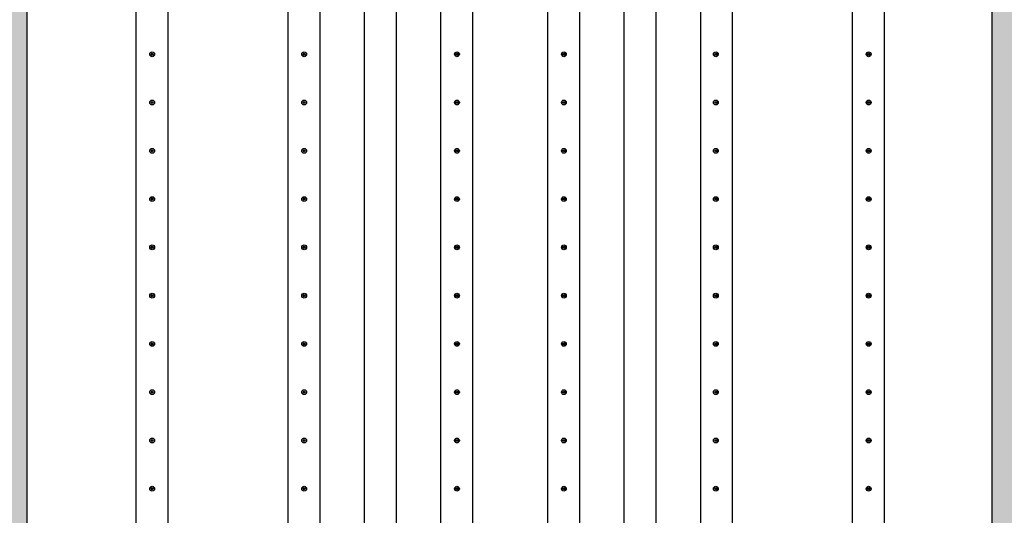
# Model space of a CAD drawing. Header units: millimetres. Extents: x -374129 to 1163271, y -112652 to 695637.
# Tile 74 of 256: x 25643 to 31765, y -38213 to -35133. Entities that reach past the tile are written whole.
import ezdxf
from ezdxf import colors
from ezdxf.entities.mleader import LeaderData, LeaderLine
from ezdxf.math import Vec2, Vec3

# ---------------------------------------------------------------- set-up
doc = ezdxf.new("R2010")
doc.units = ezdxf.units.MM
for name, color, linetype in [('KRT_kreskowanie', 252, 'Continuous'), ('KRT_opisy', 146, 'Continuous'), ('KRT_sciany', 2, 'Continuous'), ('KRT_technologia', 30, 'Continuous')]:
    doc.layers.add(name, color=color, linetype=linetype)
doc.styles.add('WYMIAR', font='romans.shx', dxfattribs={"width": 0.8})

# ---------------------------------------------------------------- blocks, each defined once
blk = doc.blocks.new('sys napowietrzania')
at = {"layer": 'KRT_technologia', "linetype": 'Continuous', "transparency": 33554687, "elevation": -3395.12}
for points in [[(27584.98, -12485.01), (27584.98, -10582.71), (27584.98, -2349.21), (27384.98, -2349.21), (27384.98, -10582.71), (27384.98, -12485.01), (27484.98, -12485.01), (27584.98, -12485.01), (27581.81, -12495.38), (27484.98, -12495.38), (27388.14, -12495.38), (27384.98, -12485.01)], [(28529.98, -12485.01), (28529.98, -10582.71), (28529.98, -2349.21), (28329.98, -2349.21), (28329.98, -10582.71), (28329.98, -12485.01), (28429.98, -12485.01), (28529.98, -12485.01), (28526.81, -12495.38), (28429.98, -12495.38), (28333.14, -12495.38), (28329.98, -12485.01)], [(29004.98, -12485.01), (29004.98, -10582.71), (29004.98, -2349.21), (28804.98, -2349.21), (28804.98, -10582.71), (28804.98, -12485.01), (28904.98, -12485.01), (29004.98, -12485.01), (29001.81, -12495.38), (28904.98, -12495.38), (28808.14, -12495.38), (28804.98, -12485.01)], [(29479.98, -12485.01), (29479.98, -10582.71), (29479.98, -2349.21), (29279.98, -2349.21), (29279.98, -10582.71), (29279.98, -12485.01), (29379.98, -12485.01), (29479.98, -12485.01), (29476.81, -12495.38), (29379.98, -12495.38), (29283.14, -12495.38), (29279.98, -12485.01)], [(30144.98, -12485.01), (30144.98, -10582.71), (30144.98, -2349.21), (29944.98, -2349.21), (29944.98, -10582.71), (29944.98, -12485.01), (30044.98, -12485.01), (30144.98, -12485.01), (30141.81, -12495.38), (30044.98, -12495.38), (29948.14, -12495.38), (29944.98, -12485.01)], [(30619.98, -12485.01), (30619.98, -10582.71), (30619.98, -2349.21), (30419.98, -2349.21), (30419.98, -10582.71), (30419.98, -12485.01), (30519.98, -12485.01), (30619.98, -12485.01), (30616.81, -12495.38), (30519.98, -12495.38), (30423.14, -12495.38), (30419.98, -12485.01)], [(31094.98, -12485.01), (31094.98, -10582.71), (31094.98, -2349.21), (30894.98, -2349.21), (30894.98, -10582.71), (30894.98, -12485.01), (30994.98, -12485.01), (31094.98, -12485.01), (31091.81, -12495.38), (30994.98, -12495.38), (30898.14, -12495.38), (30894.98, -12485.01)], [(32039.98, -12485.01), (32039.98, -10582.71), (32039.98, -2349.21), (31839.98, -2349.21), (31839.98, -10582.71), (31839.98, -12485.01), (31939.98, -12485.01), (32039.98, -12485.01), (32036.81, -12495.38), (31939.98, -12495.38), (31843.14, -12495.38), (31839.98, -12485.01)]]:
    blk.add_lwpolyline(points, dxfattribs=at)
at = {"layer": 'KRT_technologia'}
for centre, radius in [((27486.48, -3260.34, -3395.12), 15), ((27486.48, -3260.34, -3395.12), 7), ((27486.48, -3260.34, -3395.12), 1.5), ((28431.48, -3260.34, -3395.12), 15), ((28431.48, -3260.34, -3395.12), 7), ((28431.48, -3260.34, -3395.12), 1.5), ((29381.48, -3260.34, -3395.12), 15), ((29381.48, -3260.34, -3395.12), 7), ((29381.48, -3260.34, -3395.12), 1.5), ((30046.48, -3260.34, -3395.12), 15), ((30046.48, -3260.34, -3395.12), 7), ((30046.48, -3260.34, -3395.12), 1.5), ((30991.48, -3260.34, -3395.12), 15), ((30991.48, -3260.34, -3395.12), 7), ((30991.48, -3260.34, -3395.12), 1.5), ((31941.32, -3260.34, -3395.12), 15), ((31941.32, -3260.34, -3395.12), 7), ((31941.32, -3260.34, -3395.12), 1.5), ((27486.48, -3560.34, -3395.12), 15), ((28431.48, -3560.34, -3395.12), 15), ((29381.48, -3560.34, -3395.12), 15), ((30046.48, -3560.34, -3395.12), 15), ((30991.48, -3560.34, -3395.12), 15), ((31941.32, -3560.34, -3395.12), 15), ((27486.48, -3560.34, -3395.12), 7), ((27486.48, -3560.34, -3395.12), 1.5), ((28431.48, -3560.34, -3395.12), 7), ((28431.48, -3560.34, -3395.12), 1.5), ((29381.48, -3560.34, -3395.12), 7), ((29381.48, -3560.34, -3395.12), 1.5), ((30046.48, -3560.34, -3395.12), 7), ((30046.48, -3560.34, -3395.12), 1.5), ((30991.48, -3560.34, -3395.12), 7), ((30991.48, -3560.34, -3395.12), 1.5), ((31941.32, -3560.34, -3395.12), 7), ((31941.32, -3560.34, -3395.12), 1.5), ((27486.48, -3860.34, -3395.12), 15), ((27486.48, -3860.34, -3395.12), 7), ((28431.48, -3860.34, -3395.12), 15), ((28431.48, -3860.34, -3395.12), 7), ((29381.48, -3860.34, -3395.12), 15), ((29381.48, -3860.34, -3395.12), 7), ((30046.48, -3860.34, -3395.12), 15), ((30046.48, -3860.34, -3395.12), 7), ((30991.48, -3860.34, -3395.12), 15), ((30991.48, -3860.34, -3395.12), 7), ((31941.32, -3860.34, -3395.12), 15), ((31941.32, -3860.34, -3395.12), 7), ((27486.48, -3860.34, -3395.12), 1.5), ((28431.48, -3860.34, -3395.12), 1.5), ((29381.48, -3860.34, -3395.12), 1.5), ((30046.48, -3860.34, -3395.12), 1.5), ((30991.48, -3860.34, -3395.12), 1.5), ((31941.32, -3860.34, -3395.12), 1.5), ((27486.48, -4160.34, -3395.12), 15), ((27486.48, -4160.34, -3395.12), 7), ((27486.48, -4160.34, -3395.12), 1.5), ((28431.48, -4160.34, -3395.12), 15), ((28431.48, -4160.34, -3395.12), 7), ((28431.48, -4160.34, -3395.12), 1.5), ((29381.48, -4160.34, -3395.12), 15), ((29381.48, -4160.34, -3395.12), 7), ((29381.48, -4160.34, -3395.12), 1.5), ((30046.48, -4160.34, -3395.12), 15), ((30046.48, -4160.34, -3395.12), 7), ((30046.48, -4160.34, -3395.12), 1.5), ((30991.48, -4160.34, -3395.12), 15), ((30991.48, -4160.34, -3395.12), 7), ((30991.48, -4160.34, -3395.12), 1.5), ((31941.32, -4160.34, -3395.12), 15), ((31941.32, -4160.34, -3395.12), 7), ((31941.32, -4160.34, -3395.12), 1.5), ((27486.48, -4460.34, -3395.12), 15), ((27486.48, -4460.34, -3395.12), 7), ((27486.48, -4460.34, -3395.12), 1.5), ((28431.48, -4460.34, -3395.12), 15), ((28431.48, -4460.34, -3395.12), 7), ((28431.48, -4460.34, -3395.12), 1.5), ((29381.48, -4460.34, -3395.12), 15), ((29381.48, -4460.34, -3395.12), 7), ((29381.48, -4460.34, -3395.12), 1.5), ((30046.48, -4460.34, -3395.12), 15), ((30046.48, -4460.34, -3395.12), 7), ((30046.48, -4460.34, -3395.12), 1.5), ((30991.48, -4460.34, -3395.12), 15), ((30991.48, -4460.34, -3395.12), 7), ((30991.48, -4460.34, -3395.12), 1.5), ((31941.32, -4460.34, -3395.12), 15), ((31941.32, -4460.34, -3395.12), 7), ((31941.32, -4460.34, -3395.12), 1.5), ((27486.48, -4760.34, -3395.12), 15), ((27486.48, -4760.34, -3395.12), 7), ((27486.48, -4760.34, -3395.12), 1.5), ((28431.48, -4760.34, -3395.12), 15), ((28431.48, -4760.34, -3395.12), 7), ((28431.48, -4760.34, -3395.12), 1.5), ((29381.48, -4760.34, -3395.12), 15), ((29381.48, -4760.34, -3395.12), 7), ((29381.48, -4760.34, -3395.12), 1.5), ((30046.48, -4760.34, -3395.12), 15), ((30046.48, -4760.34, -3395.12), 7), ((30046.48, -4760.34, -3395.12), 1.5), ((30991.48, -4760.34, -3395.12), 15), ((30991.48, -4760.34, -3395.12), 7), ((30991.48, -4760.34, -3395.12), 1.5), ((31941.32, -4760.34, -3395.12), 15), ((31941.32, -4760.34, -3395.12), 7), ((31941.32, -4760.34, -3395.12), 1.5), ((27486.48, -5060.34, -3395.12), 15), ((27486.48, -5060.34, -3395.12), 7), ((27486.48, -5060.34, -3395.12), 1.5), ((28431.48, -5060.34, -3395.12), 15), ((28431.48, -5060.34, -3395.12), 7), ((28431.48, -5060.34, -3395.12), 1.5), ((29381.48, -5060.34, -3395.12), 15), ((29381.48, -5060.34, -3395.12), 7), ((29381.48, -5060.34, -3395.12), 1.5), ((30046.48, -5060.34, -3395.12), 15), ((30046.48, -5060.34, -3395.12), 7), ((30046.48, -5060.34, -3395.12), 1.5), ((30991.48, -5060.34, -3395.12), 15), ((30991.48, -5060.34, -3395.12), 7), ((30991.48, -5060.34, -3395.12), 1.5), ((31941.32, -5060.34, -3395.12), 15), ((31941.32, -5060.34, -3395.12), 7), ((31941.32, -5060.34, -3395.12), 1.5), ((27486.48, -5360.34, -3395.12), 15), ((27486.48, -5360.34, -3395.12), 7), ((27486.48, -5360.34, -3395.12), 1.5), ((28431.48, -5360.34, -3395.12), 15), ((28431.48, -5360.34, -3395.12), 7), ((28431.48, -5360.34, -3395.12), 1.5), ((29381.48, -5360.34, -3395.12), 15), ((29381.48, -5360.34, -3395.12), 7), ((29381.48, -5360.34, -3395.12), 1.5), ((30046.48, -5360.34, -3395.12), 15), ((30046.48, -5360.34, -3395.12), 7), ((30046.48, -5360.34, -3395.12), 1.5), ((30991.48, -5360.34, -3395.12), 15), ((30991.48, -5360.34, -3395.12), 7), ((30991.48, -5360.34, -3395.12), 1.5), ((31941.32, -5360.34, -3395.12), 15), ((31941.32, -5360.34, -3395.12), 7), ((31941.32, -5360.34, -3395.12), 1.5), ((27486.48, -5660.34, -3395.12), 15), ((27486.48, -5660.34, -3395.12), 7), ((27486.48, -5660.34, -3395.12), 1.5), ((28431.48, -5660.34, -3395.12), 15), ((28431.48, -5660.34, -3395.12), 7), ((28431.48, -5660.34, -3395.12), 1.5), ((29381.48, -5660.34, -3395.12), 15), ((29381.48, -5660.34, -3395.12), 7), ((29381.48, -5660.34, -3395.12), 1.5), ((30046.48, -5660.34, -3395.12), 15), ((30046.48, -5660.34, -3395.12), 7), ((30046.48, -5660.34, -3395.12), 1.5), ((30991.48, -5660.34, -3395.12), 15), ((30991.48, -5660.34, -3395.12), 7), ((30991.48, -5660.34, -3395.12), 1.5), ((31941.32, -5660.34, -3395.12), 15), ((31941.32, -5660.34, -3395.12), 7), ((31941.32, -5660.34, -3395.12), 1.5), ((27486.48, -5960.34, -3395.12), 15), ((27486.48, -5960.34, -3395.12), 7), ((27486.48, -5960.34, -3395.12), 1.5), ((28431.48, -5960.34, -3395.12), 15), ((28431.48, -5960.34, -3395.12), 7), ((28431.48, -5960.34, -3395.12), 1.5), ((29381.48, -5960.34, -3395.12), 15), ((29381.48, -5960.34, -3395.12), 7), ((29381.48, -5960.34, -3395.12), 1.5), ((30046.48, -5960.34, -3395.12), 15), ((30046.48, -5960.34, -3395.12), 7), ((30046.48, -5960.34, -3395.12), 1.5), ((30991.48, -5960.34, -3395.12), 15), ((30991.48, -5960.34, -3395.12), 7), ((30991.48, -5960.34, -3395.12), 1.5), ((31941.32, -5960.34, -3395.12), 15), ((31941.32, -5960.34, -3395.12), 7), ((31941.32, -5960.34, -3395.12), 1.5)]:
    blk.add_circle(centre, radius, dxfattribs=at)

msp = doc.modelspace()

# ---------------------------------------------------------------- leaders
at = {"layer": 'KRT_opisy', "color": 1}
ml = msp.add_multileader_mtext('Standard', dxfattribs=at)
ml.set_content('\\C54;PODŁOGA TECHNICZNA Z KRAT TWORZYWOWYCH', style='WYMIAR')
ml.set_leader_properties()
ml.build(insert=Vec2(0, 0))
ml.multileader.update_dxf_attribs({"text_right_attachment_type": 6, "dogleg_length": 0.36, "arrow_head_size": 200, "scale": 100})
ctx = ml.context
ctx.base_point, ctx.scale, ctx.char_height, ctx.arrow_head_size, ctx.landing_gap_size, ctx.plane_origin = Vec3(-8902.3, -37930.41), 100, 200, 200, 9, Vec3(-43376.14, -121919.11)
ctx.right_attachment = 6
notes = []
notes.append((ctx, [(0, (1, 1, 0), (-8938.3, -37930.41), (1, 0), 36, [(1, [(-9717.75, -37260.04)], 0, [])])]))
ctx.mtext.insert, ctx.mtext.width, ctx.mtext.defined_height, ctx.mtext.flow_direction = Vec3(-8893.3, -37830.41), 3424.9477, 1400.46, 5
ctx.mtext.has_bg_fill, ctx.mtext.bg_color, ctx.mtext.bg_scale_factor, ctx.mtext.bg_transparency, ctx.mtext.use_window_bg_color = 1, -1027028792, 1.5, 0, 1
for ctx, leaders in notes:
    for number, flags, end, landing, length, lines in leaders:
        leader = LeaderData()
        leader.index, (leader.has_last_leader_line, leader.has_dogleg_vector, leader.attachment_direction) = number, flags
        leader.last_leader_point, leader.dogleg_vector, leader.dogleg_length = Vec3(end), Vec3(landing), length
        for number, points, colour, breaks in lines:
            line = LeaderLine()
            line.index, line.vertices, line.color, line.breaks = number, Vec3.list(points), colors.encode_raw_color(colour), breaks
            leader.lines.append(line)
        ctx.leaders.append(leader)

# ---------------------------------------------------------------- next in the draw order: hatches: boundary and pattern name
at = {"layer": 'KRT_kreskowanie'}
h = msp.add_hatch(dxfattribs=at)
h.set_pattern_fill('ANSI33', color=256, scale=20, style=0)
h.set_pattern_definition([(45, (-1e-05, 3009.36), (-89.80256, 89.80256), []), (45, (89.8, 3009.36), (-89.80256, 89.80256), [63.5, -31.75])])
h.paths.add_polyline_path([(38290, -33690.64), (19090, -33690.64), (19090, -46990.64), (19390, -46990.64), (19390, -33990.64), (25390, -33990.64), (25390, -46990.64), (25690, -46990.64), (25690, -33990.64), (31690, -33990.64), (31690, -46990.64), (31990, -46990.64), (31990, -33990.64), (37990, -33990.64), (37990, -46990.64), (38290, -46990.64)])
h.paths.add_polyline_path([(51230, -33990.64), (57230, -33990.64), (57230, -46990.64), (57530, -46990.64), (57530, -33690.64), (38330, -33690.64), (38330, -46990.64), (38630, -46990.64), (38630, -33990.64), (44630, -33990.64), (44630, -46990.64), (44930, -46990.64), (44930, -33990.64), (50930, -33990.64), (50930, -46990.64), (51230, -46990.64)])
h.paths.add_polyline_path([(70470, -33690.64), (57570, -33690.64), (57570, -46990.64), (57870, -46990.64), (57870, -33990.64), (63870, -33990.64), (63870, -46990.64), (64170, -46990.64), (64170, -33990.64), (70170, -33990.64), (70170, -46990.64), (70470, -46990.64)])

# ---------------------------------------------------------------- next in the draw order: linework, layer by layer
at = {"layer": 'KRT_sciany'}
for p, q in [((25690, -46990.64), (25690, -33990.64)), ((31690, -46990.64), (31690, -33990.64))]:
    msp.add_line(p, q, dxfattribs=at)

# ---------------------------------------------------------------- next in the draw order: block references
msp.add_blockref('sys napowietrzania', (-1019.98, -32087.66, 3070))

doc.saveas('drawing.dxf')
